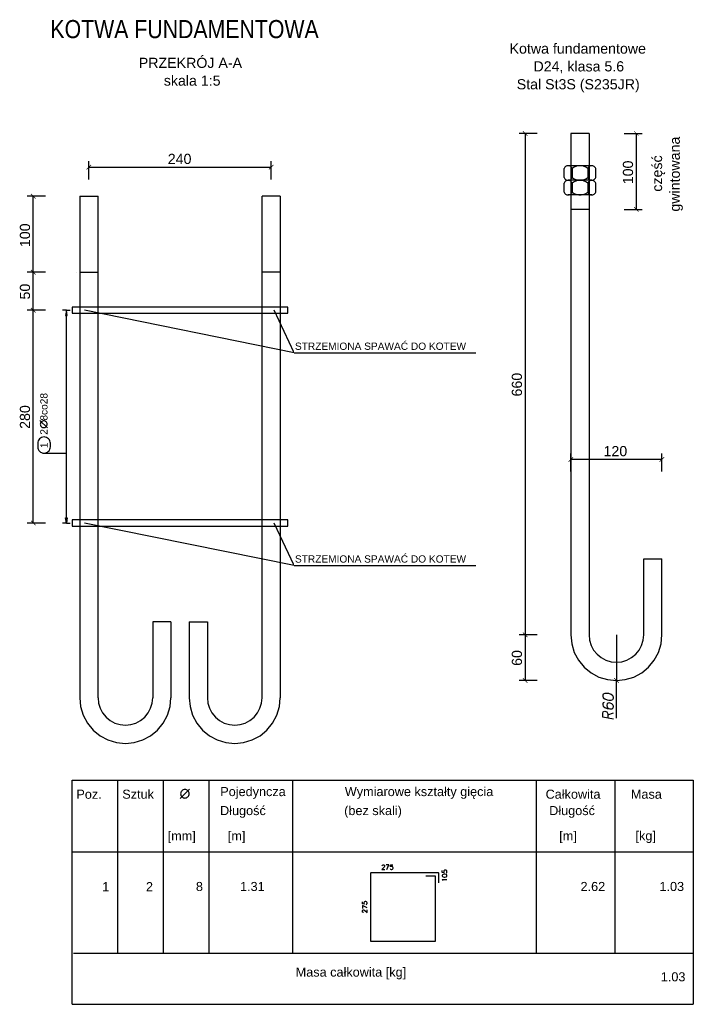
# Model space of a CAD drawing. Extents: x 64462 to 126444, y -56085 to -716.
# Tile 7 of 90: x 90331 to 91218, y -22209 to -20913. Entities that reach past the tile are written whole.
import ezdxf

# ---------------------------------------------------------------- set-up
doc = ezdxf.new("R2010")
doc.units = 0
doc.header["$LTSCALE"] = 11.25
doc.layers.add('TS_FORMATKA', color=7, linetype='Continuous')
doc.styles.add('ARIAL', font='arial.ttf')

# ---------------------------------------------------------------- blocks, each defined once
blk = doc.blocks.new('Unknown-49790206-2711')
at = {"layer": 'TS_FORMATKA', "color": 1, "style": 'ARIAL', "width": 0.84}
blk.add_text('KOTWA FUNDAMENTOWA', height=23.877, dxfattribs=at).set_placement((125, 1420))

msp = doc.modelspace()

# ---------------------------------------------------------------- hatches: boundary and pattern name
at = {"linetype": 'Continuous'}
for color, points in [(4, [(90999.7, -21065.74), (90993.06, -21060.38), (90993.7, -21059.74)]), (4, [(90999.7, -21065.74), (90999.06, -21066.38), (90993.06, -21060.38)]), (4, [(91146, -21065.74), (91139.36, -21060.38), (91140, -21059.74)]), (4, [(91146, -21065.74), (91145.36, -21066.38), (91139.36, -21060.38)]), (4, [(90424.56, -21104.21), (90419.2, -21110.85), (90418.56, -21110.21)]), (4, [(90424.56, -21104.21), (90425.2, -21104.85), (90419.2, -21110.85)]), (4, [(90659.19, -21110.85), (90658.56, -21110.21), (90664.56, -21104.21)]), (4, [(90659.19, -21110.85), (90664.56, -21104.21), (90665.19, -21104.85)]), (4, [(90351.9, -21148.47), (90345.26, -21143.11), (90345.9, -21142.47)]), (4, [(90351.9, -21148.47), (90351.26, -21149.11), (90345.26, -21143.11)]), (4, [(91139.36, -21160.38), (91140, -21159.74), (91146, -21165.74)]), (4, [(91139.36, -21160.38), (91146, -21165.74), (91145.36, -21166.38)]), (4, [(90351.9, -21248.47), (90345.26, -21243.11), (90345.9, -21242.47)]), (4, [(90345.26, -21243.11), (90345.9, -21242.47), (90351.9, -21248.47)]), (4, [(90351.9, -21248.47), (90351.26, -21249.11), (90345.26, -21243.11)]), (4, [(90345.26, -21243.11), (90351.9, -21248.47), (90351.26, -21249.11)]), (4, [(90351.9, -21298.47), (90345.26, -21293.11), (90345.9, -21292.47)]), (4, [(90345.26, -21293.11), (90345.9, -21292.47), (90351.9, -21298.47)]), (4, [(90351.9, -21298.47), (90351.26, -21299.11), (90345.26, -21293.11)]), (4, [(90345.26, -21293.11), (90351.9, -21298.47), (90351.26, -21299.11)]), (7, [(90392.27, -21302.79), (90391.27, -21302.79), (90392.27, -21295.79)]), (7, [(90392.27, -21302.79), (90392.27, -21295.79), (90393.27, -21302.79)]), (4, [(91059.19, -21488.79), (91053.83, -21495.43), (91053.19, -21494.79)]), (4, [(91059.19, -21488.79), (91059.83, -21489.43), (91053.83, -21495.43)]), (4, [(91173.83, -21495.43), (91173.19, -21494.79), (91179.19, -21488.79)]), (4, [(91173.83, -21495.43), (91179.19, -21488.79), (91179.83, -21489.43)]), (4, [(90345.26, -21573.11), (90345.9, -21572.47), (90351.9, -21578.47)]), (4, [(90345.26, -21573.11), (90351.9, -21578.47), (90351.26, -21579.11)]), (7, [(90392.27, -21575.79), (90391.27, -21568.79), (90392.27, -21568.79)]), (7, [(90392.27, -21575.79), (90392.27, -21568.79), (90393.27, -21568.79)]), (4, [(90993.06, -21720.38), (90993.7, -21719.74), (90999.7, -21725.74)]), (4, [(90999.7, -21725.74), (90993.06, -21720.38), (90993.7, -21719.74)]), (4, [(90993.06, -21720.38), (90999.7, -21725.74), (90999.06, -21726.38)]), (4, [(90999.7, -21725.74), (90999.06, -21726.38), (90993.06, -21720.38)]), (4, [(90993.06, -21780.38), (90993.7, -21779.74), (90999.7, -21785.74)]), (4, [(90993.06, -21780.38), (90999.7, -21785.74), (90999.06, -21786.38)]), (4, [(91119.83, -21785.74), (91113.19, -21780.38), (91113.83, -21779.74)]), (4, [(91119.83, -21785.74), (91119.19, -21786.38), (91113.19, -21780.38)])]:
    msp.add_hatch(color=color, dxfattribs=at).paths.add_polyline_path(points)

# ---------------------------------------------------------------- linework, layer by layer
at = {"color": 4, "linetype": 'Continuous'}
for p, q in [((91012.38, -21063.06), (90988.38, -21063.06)), ((90996.38, -21063.06), (90996.38, -21723.06)), ((91126.68, -21063.06), (91150.68, -21063.06)), ((91142.68, -21063.06), (91142.68, -21163.06)), ((90421.88, -21123.53), (90421.88, -21099.53)), ((90421.88, -21107.53), (90661.88, -21107.53)), ((90661.88, -21123.53), (90661.88, -21099.53)), ((90364.58, -21145.79), (90340.58, -21145.79)), ((90348.58, -21245.79), (90348.58, -21145.79)), ((91126.68, -21163.06), (91150.68, -21163.06)), ((90364.58, -21245.79), (90340.58, -21245.79)), ((90364.58, -21245.79), (90340.58, -21245.79)), ((90348.58, -21295.79), (90348.58, -21245.79)), ((90364.58, -21295.79), (90340.58, -21295.79)), ((90364.58, -21295.79), (90340.58, -21295.79)), ((90348.58, -21575.79), (90348.58, -21295.79)), ((91056.51, -21508.11), (91056.51, -21484.11)), ((91176.51, -21508.11), (91176.51, -21484.11)), ((91176.51, -21492.11), (91056.51, -21492.11)), ((90364.58, -21575.79), (90340.58, -21575.79)), ((91012.38, -21723.06), (90988.38, -21723.06)), ((91012.38, -21723.06), (90988.38, -21723.06)), ((90996.38, -21723.06), (90996.38, -21783.06)), ((91116.51, -21723.06), (91116.51, -21783.06)), ((91012.38, -21783.06), (90988.38, -21783.06)), ((91116.51, -21832.74), (91116.51, -21783.06))]:
    msp.add_line(p, q, dxfattribs=at)
at = {"color": 2, "linetype": 'Continuous'}
for p, q in [((91056.51, -21063.06), (91056.51, -21723.06)), ((91080.51, -21063.06), (91056.51, -21063.06)), ((91056.51, -21063.06), (91056.51, -21063.06)), ((91080.51, -21063.06), (91080.51, -21723.06)), ((91080.51, -21063.06), (91080.51, -21063.06)), ((90661.88, -21107.53), (90661.88, -21107.53)), ((91048.2, -21108.27), (91047.75, -21109.2)), ((91048.81, -21107.44), (91048.2, -21108.27)), ((91049.57, -21106.74), (91048.81, -21107.44)), ((91050.45, -21106.19), (91049.57, -21106.74)), ((91051.41, -21105.82), (91050.45, -21106.19)), ((91052.42, -21105.63), (91051.41, -21105.82)), ((91053.46, -21105.63), (91052.42, -21105.63)), ((91084.08, -21105.6), (91052.94, -21105.6)), ((91054.47, -21105.82), (91053.46, -21105.63)), ((91055.43, -21106.19), (91054.47, -21105.82)), ((91056.31, -21106.74), (91055.43, -21106.19)), ((91057.06, -21107.44), (91056.31, -21106.74)), ((91057.68, -21108.27), (91057.06, -21107.44)), ((91058.13, -21109.2), (91057.68, -21108.27)), ((91060.81, -21107.47), (91058.13, -21109.2)), ((91063.78, -21106.28), (91060.81, -21107.47)), ((91066.91, -21105.68), (91063.78, -21106.28)), ((91070.11, -21105.68), (91066.91, -21105.68)), ((91073.24, -21106.28), (91070.11, -21105.68)), ((91076.2, -21107.47), (91073.24, -21106.28)), ((91078.89, -21109.2), (91076.2, -21107.47)), ((91079.34, -21108.27), (91078.89, -21109.2)), ((91079.95, -21107.44), (91079.34, -21108.27)), ((91080.71, -21106.74), (91079.95, -21107.44)), ((91081.59, -21106.19), (91080.71, -21106.74)), ((91082.55, -21105.82), (91081.59, -21106.19)), ((91083.56, -21105.63), (91082.55, -21105.82)), ((91084.6, -21105.63), (91083.56, -21105.63)), ((91085.61, -21105.82), (91084.6, -21105.63)), ((91086.57, -21106.19), (91085.61, -21105.82)), ((91087.45, -21106.74), (91086.57, -21106.19)), ((91088.2, -21107.44), (91087.45, -21106.74)), ((91088.82, -21108.27), (91088.2, -21107.44)), ((91089.27, -21109.2), (91088.82, -21108.27)), ((91047.75, -21121.2), (91047.75, -21109.2)), ((91047.75, -21121.2), (91048.2, -21122.13)), ((91057.68, -21122.13), (91058.13, -21121.2)), ((91058.13, -21109.2), (91058.13, -21121.2)), ((91058.13, -21121.2), (91060.81, -21122.93)), ((91076.2, -21122.93), (91078.89, -21121.2)), ((91078.89, -21109.2), (91078.89, -21121.2)), ((91078.89, -21121.2), (91079.34, -21122.13)), ((91088.82, -21122.13), (91089.27, -21121.2)), ((91089.27, -21121.2), (91089.27, -21109.2)), ((91048.2, -21127.47), (91047.75, -21128.4)), ((91047.75, -21140.4), (91047.75, -21128.4)), ((91048.2, -21122.13), (91048.81, -21122.96)), ((91048.81, -21126.64), (91048.2, -21127.47)), ((91048.81, -21122.96), (91049.57, -21123.66)), ((91049.57, -21125.94), (91048.81, -21126.64)), ((91049.57, -21123.66), (91050.45, -21124.21)), ((91050.45, -21125.39), (91049.57, -21125.94)), ((91050.45, -21124.21), (91051.41, -21124.59)), ((91051.41, -21125.02), (91050.45, -21125.39)), ((91051.41, -21124.59), (91052.42, -21124.78)), ((91052.42, -21124.83), (91051.41, -21125.02)), ((91052.42, -21124.78), (91053.46, -21124.78)), ((91053.46, -21124.83), (91052.42, -21124.83)), ((91084.08, -21124.8), (91052.94, -21124.8)), ((91084.08, -21124.8), (91052.94, -21124.8)), ((91053.46, -21124.78), (91054.47, -21124.59)), ((91054.47, -21125.02), (91053.46, -21124.83)), ((91054.47, -21124.59), (91055.43, -21124.21)), ((91055.43, -21125.39), (91054.47, -21125.02)), ((91055.43, -21124.21), (91056.31, -21123.66)), ((91056.31, -21125.94), (91055.43, -21125.39)), ((91056.31, -21123.66), (91057.06, -21122.96)), ((91057.06, -21126.64), (91056.31, -21125.94)), ((91057.06, -21122.96), (91057.68, -21122.13)), ((91057.68, -21127.47), (91057.06, -21126.64)), ((91058.13, -21128.4), (91057.68, -21127.47)), ((91060.81, -21126.67), (91058.13, -21128.4)), ((91058.13, -21128.4), (91058.13, -21140.4)), ((91060.81, -21122.93), (91063.78, -21124.12)), ((91063.78, -21125.48), (91060.81, -21126.67)), ((91063.78, -21124.12), (91066.91, -21124.73)), ((91066.91, -21124.88), (91063.78, -21125.48)), ((91066.91, -21124.73), (91070.11, -21124.73)), ((91070.11, -21124.88), (91066.91, -21124.88)), ((91070.11, -21124.73), (91073.24, -21124.12)), ((91073.24, -21125.48), (91070.11, -21124.88)), ((91073.24, -21124.12), (91076.2, -21122.93)), ((91076.2, -21126.67), (91073.24, -21125.48)), ((91078.89, -21128.4), (91076.2, -21126.67)), ((91079.34, -21127.47), (91078.89, -21128.4)), ((91078.89, -21128.4), (91078.89, -21140.4)), ((91079.34, -21122.13), (91079.95, -21122.96)), ((91079.95, -21126.64), (91079.34, -21127.47)), ((91079.95, -21122.96), (91080.71, -21123.66)), ((91080.71, -21125.94), (91079.95, -21126.64)), ((91080.71, -21123.66), (91081.59, -21124.21)), ((91081.59, -21125.39), (91080.71, -21125.94)), ((91081.59, -21124.21), (91082.55, -21124.59)), ((91082.55, -21125.02), (91081.59, -21125.39)), ((91082.55, -21124.59), (91083.56, -21124.78)), ((91083.56, -21124.83), (91082.55, -21125.02)), ((91083.56, -21124.78), (91084.6, -21124.78)), ((91084.6, -21124.83), (91083.56, -21124.83)), ((91084.6, -21124.78), (91085.61, -21124.59)), ((91085.61, -21125.02), (91084.6, -21124.83)), ((91085.61, -21124.59), (91086.57, -21124.21)), ((91086.57, -21125.39), (91085.61, -21125.02)), ((91086.57, -21124.21), (91087.45, -21123.66)), ((91087.45, -21125.94), (91086.57, -21125.39)), ((91087.45, -21123.66), (91088.2, -21122.96)), ((91088.2, -21126.64), (91087.45, -21125.94)), ((91088.2, -21122.96), (91088.82, -21122.13)), ((91088.82, -21127.47), (91088.2, -21126.64)), ((91089.27, -21128.4), (91088.82, -21127.47)), ((91089.27, -21140.4), (91089.27, -21128.4)), ((90348.58, -21145.79), (90348.58, -21145.79)), ((90409.88, -21145.79), (90409.88, -21145.79)), ((90421.88, -21145.79), (90421.88, -21145.79)), ((90661.88, -21145.79), (90661.88, -21145.79)), ((91047.75, -21140.4), (91048.2, -21141.33)), ((91048.2, -21141.33), (91048.81, -21142.16)), ((91048.81, -21142.16), (91049.57, -21142.86)), ((91049.57, -21142.86), (91050.45, -21143.41)), ((91050.45, -21143.41), (91051.41, -21143.79)), ((91051.41, -21143.79), (91052.42, -21143.98)), ((91052.42, -21143.98), (91053.46, -21143.98)), ((91084.08, -21144), (91052.94, -21144)), ((91053.46, -21143.98), (91054.47, -21143.79)), ((91054.47, -21143.79), (91055.43, -21143.41)), ((91055.43, -21143.41), (91056.31, -21142.86)), ((91056.31, -21142.86), (91057.06, -21142.16)), ((91057.06, -21142.16), (91057.68, -21141.33)), ((91057.68, -21141.33), (91058.13, -21140.4)), ((91058.13, -21140.4), (91060.81, -21142.13)), ((91060.81, -21142.13), (91063.78, -21143.32)), ((91063.78, -21143.32), (91066.91, -21143.93)), ((91066.91, -21143.93), (91070.11, -21143.93)), ((91070.11, -21143.93), (91073.24, -21143.32)), ((91073.24, -21143.32), (91076.2, -21142.13)), ((91076.2, -21142.13), (91078.89, -21140.4)), ((91078.89, -21140.4), (91079.34, -21141.33)), ((91079.34, -21141.33), (91079.95, -21142.16)), ((91079.95, -21142.16), (91080.71, -21142.86)), ((91080.71, -21142.86), (91081.59, -21143.41)), ((91081.59, -21143.41), (91082.55, -21143.79)), ((91082.55, -21143.79), (91083.56, -21143.98)), ((91083.56, -21143.98), (91084.6, -21143.98)), ((91084.6, -21143.98), (91085.61, -21143.79)), ((91085.61, -21143.79), (91086.57, -21143.41)), ((91086.57, -21143.41), (91087.45, -21142.86)), ((91087.45, -21142.86), (91088.2, -21142.16)), ((91088.2, -21142.16), (91088.82, -21141.33)), ((91088.82, -21141.33), (91089.27, -21140.4)), ((91080.51, -21163.06), (91056.51, -21163.06)), ((91080.51, -21163.06), (91080.51, -21163.06)), ((91142.68, -21163.06), (91142.68, -21163.06)), ((90348.58, -21245.79), (90348.58, -21245.79)), ((90405.48, -21245.79), (90405.48, -21245.79)), ((90405.48, -21245.79), (90405.48, -21245.79)), ((90348.58, -21295.79), (90348.58, -21295.79)), ((90399.88, -21295.79), (90399.88, -21295.79)), ((90399.88, -21295.79), (90399.88, -21295.79)), ((91056.51, -21492.11), (91056.51, -21492.11)), ((90400.59, -21575.79), (90400.59, -21575.79)), ((91056.51, -21623.06), (91056.51, -21623.06)), ((91152.51, -21723.06), (91152.51, -21623.06)), ((91152.51, -21623.06), (91176.51, -21623.06)), ((91176.51, -21623.06), (91176.51, -21623.06)), ((91176.51, -21623.06), (91176.51, -21623.06)), ((91176.51, -21723.06), (91176.51, -21623.06)), ((90996.38, -21723.06), (90996.38, -21723.06)), ((91056.51, -21723.06), (91057.66, -21734.76)), ((91056.51, -21723.06), (91056.51, -21723.06)), ((91056.51, -21723.06), (91056.51, -21723.06)), ((91080.51, -21723.06), (91081.2, -21730.08)), ((91081.2, -21730.08), (91083.25, -21736.83)), ((91116.51, -21723.06), (91116.51, -21723.06)), ((91149.77, -21736.83), (91151.82, -21730.08)), ((91151.82, -21730.08), (91152.51, -21723.06)), ((91175.36, -21734.76), (91176.51, -21723.06)), ((91176.51, -21723.06), (91176.51, -21723.06)), ((91057.66, -21734.76), (91061.08, -21746.02)), ((91083.25, -21736.83), (91086.58, -21743.06)), ((91086.58, -21743.06), (91091.05, -21748.51)), ((91141.96, -21748.51), (91146.44, -21743.06)), ((91146.44, -21743.06), (91149.77, -21736.83)), ((91171.94, -21746.02), (91175.36, -21734.76)), ((91061.08, -21746.02), (91066.62, -21756.39)), ((91066.62, -21756.39), (91074.08, -21765.48)), ((91091.05, -21748.51), (91096.51, -21752.99)), ((91096.51, -21752.99), (91102.73, -21756.32)), ((91102.73, -21756.32), (91109.49, -21758.37)), ((91123.53, -21758.37), (91130.29, -21756.32)), ((91130.29, -21756.32), (91136.51, -21752.99)), ((91136.51, -21752.99), (91141.96, -21748.51)), ((91158.94, -21765.48), (91166.4, -21756.39)), ((91166.4, -21756.39), (91171.94, -21746.02)), ((91074.08, -21765.48), (91083.17, -21772.95)), ((91109.49, -21758.37), (91116.51, -21759.06)), ((91116.51, -21759.06), (91123.53, -21758.37)), ((91149.84, -21772.95), (91158.94, -21765.48)), ((91083.17, -21772.95), (91093.55, -21778.49)), ((91093.55, -21778.49), (91104.8, -21781.91)), ((91104.8, -21781.91), (91116.51, -21783.06)), ((91116.51, -21783.06), (91128.21, -21781.91)), ((91128.21, -21781.91), (91139.47, -21778.49)), ((91139.47, -21778.49), (91149.84, -21772.95)), ((90996.38, -21783.06), (90996.38, -21783.06)), ((91116.51, -21783.06), (91116.51, -21783.06)), ((91116.51, -21783.06), (91116.51, -21783.06)), ((91116.51, -21783.06), (91116.51, -21783.06)), ((91099.18, -21800.85), (91098.51, -21802.53)), ((91098.51, -21802.53), (91098.51, -21803.73)), ((91098.51, -21803.73), (91099.18, -21805.65)), ((91101.18, -21800), (91099.18, -21800.85)), ((91099.18, -21805.65), (91101.18, -21807.2)), ((91104.51, -21799.99), (91101.18, -21800)), ((91101.18, -21807.2), (91104.51, -21808.39)), ((91106.51, -21800.35), (91104.51, -21799.99)), ((91104.51, -21808.39), (91106.51, -21808.75)), ((91109.84, -21801.53), (91106.51, -21800.35)), ((91111.84, -21803.09), (91109.84, -21801.53)), ((91109.84, -21808.73), (91111.84, -21807.89)), ((91112.51, -21805), (91111.84, -21803.09)), ((91111.84, -21807.89), (91112.51, -21806.2)), ((91112.51, -21806.2), (91112.51, -21805)), ((91099.18, -21812.25), (91098.51, -21813.93)), ((91098.51, -21813.93), (91098.51, -21815.13)), ((91098.51, -21815.13), (91099.18, -21817.05)), ((91100.51, -21811.89), (91099.18, -21812.25)), ((91099.18, -21817.05), (91101.18, -21818.6)), ((91101.18, -21818.6), (91104.51, -21819.79)), ((91104.51, -21813.79), (91103.84, -21815.47)), ((91103.84, -21815.47), (91103.84, -21816.07)), ((91103.84, -21816.07), (91104.51, -21817.99)), ((91105.84, -21812.83), (91104.51, -21813.79)), ((91104.51, -21817.99), (91105.84, -21819.43)), ((91104.51, -21819.79), (91107.84, -21820.38)), ((91107.84, -21812.58), (91105.84, -21812.83)), ((91105.84, -21819.43), (91107.84, -21820.38)), ((91106.51, -21808.75), (91109.84, -21808.73)), ((91108.51, -21812.7), (91107.84, -21812.58)), ((91107.84, -21820.38), (91110.51, -21820.25)), ((91110.51, -21813.65), (91108.51, -21812.7)), ((91111.84, -21815.09), (91110.51, -21813.65)), ((91110.51, -21820.25), (91111.84, -21819.29)), ((91112.51, -21817), (91111.84, -21815.09)), ((91111.84, -21819.29), (91112.51, -21817.6)), ((91112.51, -21817.6), (91112.51, -21817)), ((91098.51, -21825.93), (91099.18, -21824.25)), ((91098.51, -21831.33), (91098.51, -21825.93)), ((91112.51, -21833.8), (91098.51, -21831.33)), ((91099.18, -21824.25), (91099.84, -21823.77)), ((91099.84, -21823.77), (91101.18, -21823.4)), ((91101.18, -21823.4), (91102.51, -21823.64)), ((91102.51, -21823.64), (91103.84, -21824.47)), ((91103.84, -21824.47), (91104.51, -21825.19)), ((91104.51, -21825.19), (91105.18, -21827.11)), ((91105.18, -21828.31), (91112.51, -21825.4)), ((91105.18, -21827.11), (91105.18, -21832.51))]:
    msp.add_line(p, q, dxfattribs=at)
at = {"color": 7, "linetype": 'Continuous'}
for p, q in [((90409.88, -21145.79), (90409.88, -21245.79)), ((90409.88, -21145.79), (90433.88, -21145.79)), ((90433.88, -21245.79), (90433.88, -21145.79)), ((90649.88, -21245.79), (90649.88, -21145.79)), ((90673.88, -21145.79), (90649.88, -21145.79)), ((90673.88, -21145.79), (90673.88, -21245.79)), ((90409.88, -21245.79), (90433.88, -21245.79)), ((90409.88, -21245.79), (90409.88, -21805.79)), ((90433.88, -21805.79), (90433.88, -21245.79)), ((90673.88, -21245.79), (90649.88, -21245.79)), ((90649.88, -21805.79), (90649.88, -21245.79)), ((90673.88, -21245.79), (90673.88, -21805.79)), ((90392.27, -21295.79), (90387.27, -21295.79)), ((90392.27, -21295.79), (90391.27, -21302.79)), ((90391.27, -21302.79), (90393.27, -21302.79)), ((90393.27, -21302.79), (90392.27, -21295.79)), ((90392.27, -21295.79), (90392.27, -21295.79)), ((90392.27, -21295.79), (90397.27, -21295.79)), ((90392.27, -21568.79), (90392.27, -21302.79)), ((90692.19, -21351.72), (90415.93, -21295.79)), ((90692.19, -21351.72), (90665.93, -21295.79)), ((90392.27, -21575.79), (90391.27, -21568.79)), ((90391.27, -21568.79), (90393.27, -21568.79)), ((90393.27, -21568.79), (90392.27, -21575.79)), ((90392.27, -21575.79), (90387.27, -21575.79)), ((90392.27, -21575.79), (90392.27, -21575.79)), ((90392.27, -21575.79), (90397.27, -21575.79)), ((90692.19, -21631.72), (90415.93, -21575.79)), ((90692.19, -21631.72), (90665.93, -21575.79)), ((90505.88, -21705.79), (90505.88, -21805.79)), ((90529.88, -21705.79), (90505.88, -21705.79)), ((90529.88, -21705.79), (90529.88, -21805.79)), ((90553.88, -21705.79), (90553.88, -21805.79)), ((90553.88, -21705.79), (90577.88, -21705.79)), ((90577.88, -21705.79), (90577.88, -21805.79)), ((90409.88, -21805.79), (90411.03, -21817.49)), ((90433.88, -21805.79), (90434.57, -21812.81)), ((90505.19, -21812.81), (90505.88, -21805.79)), ((90528.73, -21817.49), (90529.88, -21805.79)), ((90553.88, -21805.79), (90555.03, -21817.49)), ((90577.88, -21805.79), (90578.57, -21812.81)), ((90649.18, -21812.81), (90649.88, -21805.79)), ((90672.72, -21817.49), (90673.88, -21805.79)), ((90411.03, -21817.49), (90414.45, -21828.75)), ((90434.57, -21812.81), (90436.62, -21819.56)), ((90436.62, -21819.56), (90439.95, -21825.79)), ((90499.81, -21825.79), (90503.14, -21819.56)), ((90503.14, -21819.56), (90505.19, -21812.81)), ((90525.31, -21828.75), (90528.73, -21817.49)), ((90555.03, -21817.49), (90558.44, -21828.75)), ((90578.57, -21812.81), (90580.62, -21819.56)), ((90580.62, -21819.56), (90583.94, -21825.79)), ((90643.81, -21825.79), (90647.14, -21819.56)), ((90647.14, -21819.56), (90649.18, -21812.81)), ((90669.31, -21828.75), (90672.72, -21817.49)), ((90414.45, -21828.75), (90419.99, -21839.12)), ((90439.95, -21825.79), (90444.42, -21831.24)), ((90444.42, -21831.24), (90449.88, -21835.72)), ((90489.88, -21835.72), (90495.33, -21831.24)), ((90495.33, -21831.24), (90499.81, -21825.79)), ((90519.77, -21839.12), (90525.31, -21828.75)), ((90558.44, -21828.75), (90563.99, -21839.12)), ((90583.94, -21825.79), (90588.42, -21831.24)), ((90588.42, -21831.24), (90593.87, -21835.72)), ((90633.88, -21835.72), (90639.33, -21831.24)), ((90639.33, -21831.24), (90643.81, -21825.79)), ((90663.76, -21839.12), (90669.31, -21828.75)), ((90419.99, -21839.12), (90427.45, -21848.21)), ((90449.88, -21835.72), (90456.1, -21839.05)), ((90456.1, -21839.05), (90462.86, -21841.1)), ((90462.86, -21841.1), (90469.88, -21841.79)), ((90469.88, -21841.79), (90476.9, -21841.1)), ((90476.9, -21841.1), (90483.66, -21839.05)), ((90483.66, -21839.05), (90489.88, -21835.72)), ((90512.31, -21848.21), (90519.77, -21839.12)), ((90563.99, -21839.12), (90571.45, -21848.21)), ((90593.87, -21835.72), (90600.1, -21839.05)), ((90600.1, -21839.05), (90606.85, -21841.1)), ((90606.85, -21841.1), (90613.88, -21841.79)), ((90613.88, -21841.79), (90620.9, -21841.1)), ((90620.9, -21841.1), (90627.65, -21839.05)), ((90627.65, -21839.05), (90633.88, -21835.72)), ((90656.3, -21848.21), (90663.76, -21839.12)), ((90427.45, -21848.21), (90436.54, -21855.68)), ((90436.54, -21855.68), (90446.92, -21861.22)), ((90492.84, -21861.22), (90503.21, -21855.68)), ((90503.21, -21855.68), (90512.31, -21848.21)), ((90571.45, -21848.21), (90580.54, -21855.68)), ((90580.54, -21855.68), (90590.91, -21861.22)), ((90636.84, -21861.22), (90647.21, -21855.68)), ((90647.21, -21855.68), (90656.3, -21848.21)), ((90446.92, -21861.22), (90458.17, -21864.63)), ((90458.17, -21864.63), (90469.88, -21865.79)), ((90469.88, -21865.79), (90481.58, -21864.63)), ((90481.58, -21864.63), (90492.84, -21861.22)), ((90590.91, -21861.22), (90602.17, -21864.63)), ((90602.17, -21864.63), (90613.88, -21865.79)), ((90613.88, -21865.79), (90625.58, -21864.63)), ((90625.58, -21864.63), (90636.84, -21861.22)), ((90399.82, -21914.26), (91217.82, -21914.26)), ((90399.82, -22209.21), (90399.82, -21914.26)), ((90459.75, -21914.26), (90459.75, -22008.47)), ((90519.75, -21914.26), (90519.75, -22008.47)), ((90579.75, -21914.26), (90579.75, -22008.47)), ((90690.13, -21914.26), (90690.13, -22008.47)), ((91010.82, -21914.26), (91010.82, -22008.47)), ((91114.32, -21914.26), (91114.32, -22008.47)), ((91217.82, -21914.26), (91217.82, -22008.47)), ((90399.82, -22008.47), (91217.82, -22008.47)), ((90459.75, -22008.47), (90459.75, -22142.04)), ((90519.75, -22008.47), (90519.75, -22142.04)), ((90579.75, -22008.47), (90579.75, -22142.04)), ((90690.13, -22008.47), (90690.13, -22142.04)), ((91010.82, -22008.47), (91010.82, -22142.04)), ((91114.32, -22008.47), (91114.32, -22142.04)), ((91217.82, -22008.47), (91217.82, -22209.21)), ((90810.55, -22028.85), (90807.85, -22031.83)), ((90808.12, -22026.77), (90808.39, -22026.17)), ((90808.12, -22027.07), (90808.12, -22026.77)), ((90808.39, -22026.17), (90808.66, -22025.88)), ((90808.66, -22025.88), (90809.2, -22025.58)), ((90809.2, -22025.58), (90810.28, -22025.58)), ((90810.28, -22025.58), (90810.83, -22025.88)), ((90811.1, -22027.96), (90810.55, -22028.85)), ((90810.83, -22025.88), (90811.1, -22026.17)), ((90811.1, -22026.17), (90811.37, -22026.77)), ((90811.37, -22027.36), (90811.1, -22027.96)), ((90811.37, -22026.77), (90811.37, -22027.36)), ((90817.05, -22025.58), (90813.26, -22025.58)), ((90814.35, -22031.83), (90817.05, -22025.58)), ((90818.95, -22028.26), (90819.22, -22025.58)), ((90819.22, -22027.96), (90818.95, -22028.26)), ((90819.22, -22025.58), (90821.93, -22025.58)), ((90820.03, -22027.66), (90819.22, -22027.96)), ((90820.85, -22027.66), (90820.03, -22027.66)), ((90821.66, -22027.96), (90820.85, -22027.66)), ((90822.2, -22028.55), (90821.66, -22027.96)), ((90822.47, -22029.45), (90822.2, -22028.55)), ((90792.66, -22036.76), (90792.65, -22036.89)), ((90792.65, -22036.89), (90792.65, -22125.57)), ((90792.7, -22036.63), (90792.66, -22036.76)), ((90792.76, -22036.51), (90792.7, -22036.63)), ((90792.85, -22036.41), (90792.76, -22036.51)), ((90792.95, -22036.32), (90792.85, -22036.41)), ((90793.07, -22036.26), (90792.95, -22036.32)), ((90793.2, -22036.22), (90793.07, -22036.26)), ((90793.33, -22036.21), (90793.2, -22036.22)), ((90882.01, -22036.21), (90793.33, -22036.21)), ((90807.85, -22031.83), (90811.64, -22031.83)), ((90818.68, -22030.64), (90818.95, -22031.23)), ((90818.95, -22031.23), (90819.22, -22031.53)), ((90819.22, -22031.53), (90820.03, -22031.83)), ((90820.03, -22031.83), (90820.85, -22031.83)), ((90820.85, -22031.83), (90821.66, -22031.53)), ((90821.66, -22031.53), (90822.2, -22030.94)), ((90822.2, -22030.94), (90822.47, -22030.04)), ((90822.47, -22030.04), (90822.47, -22029.45)), ((90877.72, -22040.5), (90865.44, -22040.5)), ((90877.86, -22040.51), (90877.72, -22040.5)), ((90877.99, -22040.55), (90877.86, -22040.51)), ((90878.1, -22040.61), (90877.99, -22040.55)), ((90878.21, -22040.7), (90878.1, -22040.61)), ((90878.29, -22040.8), (90878.21, -22040.7)), ((90878.36, -22040.92), (90878.29, -22040.8)), ((90878.4, -22041.05), (90878.36, -22040.92)), ((90878.41, -22041.18), (90878.4, -22041.05)), ((90878.41, -22125.57), (90878.41, -22041.18)), ((90882.15, -22036.22), (90882.01, -22036.21)), ((90882.27, -22036.26), (90882.15, -22036.22)), ((90882.39, -22036.32), (90882.27, -22036.26)), ((90882.5, -22036.41), (90882.39, -22036.32)), ((90882.58, -22036.51), (90882.5, -22036.41)), ((90882.65, -22036.63), (90882.58, -22036.51)), ((90882.68, -22036.76), (90882.65, -22036.63)), ((90882.7, -22036.89), (90882.68, -22036.76)), ((90882.7, -22049.17), (90882.7, -22036.89)), ((90887.08, -22035.79), (90887.08, -22033.08)), ((90889.76, -22036.06), (90887.08, -22035.79)), ((90887.37, -22038.77), (90887.08, -22039.58)), ((90887.08, -22039.58), (90887.08, -22040.13)), ((90887.08, -22040.13), (90887.37, -22040.94)), ((90888.27, -22038.23), (90887.37, -22038.77)), ((90887.37, -22040.94), (90888.27, -22041.48)), ((90889.76, -22037.96), (90888.27, -22038.23)), ((90888.27, -22041.48), (90889.76, -22041.75)), ((90889.46, -22033.36), (90889.16, -22034.17)), ((90889.16, -22034.17), (90889.16, -22034.98)), ((90889.16, -22034.98), (90889.46, -22035.79)), ((90890.05, -22032.81), (90889.46, -22033.36)), ((90889.46, -22035.79), (90889.76, -22036.06)), ((90890.65, -22037.96), (90889.76, -22037.96)), ((90889.76, -22041.75), (90890.65, -22041.75)), ((90890.95, -22032.54), (90890.05, -22032.81)), ((90892.14, -22038.23), (90890.65, -22037.96)), ((90890.65, -22041.75), (90892.14, -22041.48)), ((90891.54, -22032.54), (90890.95, -22032.54)), ((90892.43, -22032.81), (90891.54, -22032.54)), ((90892.14, -22036.33), (90892.73, -22036.06)), ((90893.03, -22038.77), (90892.14, -22038.23)), ((90892.14, -22041.48), (90893.03, -22040.94)), ((90893.03, -22033.36), (90892.43, -22032.81)), ((90892.73, -22036.06), (90893.03, -22035.79)), ((90893.33, -22034.17), (90893.03, -22033.36)), ((90893.03, -22035.79), (90893.33, -22034.98)), ((90893.33, -22039.58), (90893.03, -22038.77)), ((90893.03, -22040.94), (90893.33, -22040.13)), ((90893.33, -22034.98), (90893.33, -22034.17)), ((90893.33, -22040.13), (90893.33, -22039.58)), ((90887.97, -22045.81), (90887.08, -22045)), ((90887.08, -22045), (90893.33, -22045)), ((90888.27, -22046.36), (90887.97, -22045.81)), ((90782.02, -22077.17), (90782.02, -22074.46)), ((90784.7, -22077.44), (90782.02, -22077.17)), ((90788.27, -22082.05), (90782.02, -22079.34)), ((90782.02, -22079.34), (90782.02, -22083.13)), ((90784.4, -22074.73), (90784.1, -22075.55)), ((90784.1, -22075.55), (90784.1, -22076.36)), ((90784.1, -22076.36), (90784.4, -22077.17)), ((90784.99, -22074.19), (90784.4, -22074.73)), ((90784.4, -22077.17), (90784.7, -22077.44)), ((90785.89, -22073.92), (90784.99, -22074.19)), ((90786.48, -22073.92), (90785.89, -22073.92)), ((90787.37, -22074.19), (90786.48, -22073.92)), ((90787.08, -22077.71), (90787.67, -22077.44)), ((90787.97, -22074.73), (90787.37, -22074.19)), ((90787.67, -22077.44), (90787.97, -22077.17)), ((90788.27, -22075.55), (90787.97, -22074.73)), ((90787.97, -22077.17), (90788.27, -22076.36)), ((90788.27, -22076.36), (90788.27, -22075.55)), ((90782.02, -22086.11), (90782.31, -22085.57)), ((90782.02, -22087.19), (90782.02, -22086.11)), ((90782.31, -22087.73), (90782.02, -22087.19)), ((90782.31, -22085.57), (90782.61, -22085.3)), ((90782.61, -22088), (90782.31, -22087.73)), ((90782.61, -22085.3), (90783.21, -22085.02)), ((90783.21, -22088.27), (90782.61, -22088)), ((90783.21, -22085.02), (90783.8, -22085.02)), ((90783.5, -22088.27), (90783.21, -22088.27)), ((90783.8, -22085.02), (90784.4, -22085.3)), ((90784.4, -22085.3), (90785.29, -22085.84)), ((90785.29, -22085.84), (90788.27, -22088.55)), ((90788.27, -22088.55), (90788.27, -22084.75)), ((90792.65, -22125.57), (90792.66, -22125.71)), ((90792.66, -22125.71), (90792.7, -22125.84)), ((90792.7, -22125.84), (90792.76, -22125.95)), ((90792.76, -22125.95), (90792.85, -22126.06)), ((90792.85, -22126.06), (90792.95, -22126.14)), ((90792.95, -22126.14), (90793.07, -22126.21)), ((90793.07, -22126.21), (90793.2, -22126.25)), ((90793.2, -22126.25), (90793.33, -22126.26)), ((90793.33, -22126.26), (90877.72, -22126.26)), ((90877.72, -22126.26), (90877.86, -22126.25)), ((90877.86, -22126.25), (90877.99, -22126.21)), ((90877.99, -22126.21), (90878.1, -22126.14)), ((90878.1, -22126.14), (90878.21, -22126.06)), ((90878.21, -22126.06), (90878.29, -22125.95)), ((90878.29, -22125.95), (90878.36, -22125.84)), ((90878.36, -22125.84), (90878.4, -22125.71)), ((90878.4, -22125.71), (90878.41, -22125.57)), ((90401.39, -22142.04), (91217.82, -22142.04)), ((90399.82, -22209.21), (91217.82, -22209.21))]:
    msp.add_line(p, q, dxfattribs=at)
at = {"color": 1, "linetype": 'Continuous'}
for p, q in [((90683.88, -21291.79), (90399.88, -21291.79)), ((90399.88, -21291.79), (90399.88, -21299.79)), ((90399.88, -21299.79), (90683.88, -21299.79)), ((90683.88, -21299.79), (90683.88, -21291.79)), ((90357.42, -21440.8), (90367.32, -21450.7)), ((90357.96, -21444.87), (90357.87, -21445.75)), ((90357.87, -21445.75), (90357.96, -21446.63)), ((90358.22, -21444.03), (90357.96, -21444.87)), ((90358.63, -21443.25), (90358.22, -21444.03)), ((90359.19, -21442.57), (90358.63, -21443.25)), ((90359.87, -21442.01), (90359.19, -21442.57)), ((90360.65, -21441.59), (90359.87, -21442.01)), ((90361.5, -21441.33), (90360.65, -21441.59)), ((90362.37, -21441.25), (90361.5, -21441.33)), ((90363.25, -21441.33), (90362.37, -21441.25)), ((90364.1, -21441.59), (90363.25, -21441.33)), ((90364.87, -21442.01), (90364.1, -21441.59)), ((90365.56, -21442.57), (90364.87, -21442.01)), ((90366.12, -21443.25), (90365.56, -21442.57)), ((90366.53, -21444.03), (90366.12, -21443.25)), ((90366.79, -21444.87), (90366.53, -21444.03)), ((90366.87, -21445.75), (90366.79, -21444.87)), ((90366.79, -21446.63), (90366.87, -21445.75)), ((90357.96, -21446.63), (90358.22, -21447.47)), ((90358.22, -21447.47), (90358.63, -21448.25)), ((90358.63, -21448.25), (90359.19, -21448.93)), ((90359.19, -21448.93), (90359.87, -21449.49)), ((90359.87, -21449.49), (90360.65, -21449.91)), ((90360.65, -21449.91), (90361.5, -21450.16)), ((90361.5, -21450.16), (90362.37, -21450.25)), ((90362.37, -21450.25), (90363.25, -21450.16)), ((90363.25, -21450.16), (90364.1, -21449.91)), ((90364.1, -21449.91), (90364.87, -21449.49)), ((90364.87, -21449.49), (90365.56, -21448.93)), ((90365.56, -21448.93), (90366.12, -21448.25)), ((90366.12, -21448.25), (90366.53, -21447.47)), ((90366.53, -21447.47), (90366.79, -21446.63)), ((90354.7, -21469.21), (90354.54, -21470.84)), ((90354.54, -21470.84), (90354.54, -21475.51)), ((90355.17, -21467.65), (90354.7, -21469.21)), ((90355.94, -21466.21), (90355.17, -21467.65)), ((90356.98, -21464.95), (90355.94, -21466.21)), ((90358.24, -21463.91), (90356.98, -21464.95)), ((90359.68, -21463.14), (90358.24, -21463.91)), ((90361.25, -21462.67), (90359.68, -21463.14)), ((90362.87, -21462.51), (90361.25, -21462.67)), ((90364.5, -21462.67), (90362.87, -21462.51)), ((90366.06, -21463.14), (90364.5, -21462.67)), ((90367.5, -21463.91), (90366.06, -21463.14)), ((90368.76, -21464.95), (90367.5, -21463.91)), ((90369.8, -21466.21), (90368.76, -21464.95)), ((90370.57, -21467.65), (90369.8, -21466.21)), ((90371.04, -21469.21), (90370.57, -21467.65)), ((90371.21, -21470.84), (90371.04, -21469.21)), ((90371.21, -21475.51), (90371.21, -21470.84)), ((90354.54, -21475.51), (90354.7, -21477.13)), ((90354.7, -21477.13), (90355.17, -21478.7)), ((90355.17, -21478.7), (90355.94, -21480.14)), ((90355.94, -21480.14), (90356.98, -21481.4)), ((90356.98, -21481.4), (90358.24, -21482.43)), ((90358.24, -21482.43), (90359.68, -21483.21)), ((90359.68, -21483.21), (90361.25, -21483.68)), ((90361.25, -21483.68), (90362.87, -21483.84)), ((90362.87, -21483.84), (90364.5, -21483.68)), ((90362.87, -21483.84), (90392.27, -21483.84)), ((90364.5, -21483.68), (90366.06, -21483.21)), ((90366.06, -21483.21), (90367.5, -21482.43)), ((90367.5, -21482.43), (90368.76, -21481.4)), ((90368.76, -21481.4), (90369.8, -21480.14)), ((90369.8, -21480.14), (90370.57, -21478.7)), ((90370.57, -21478.7), (90371.04, -21477.13)), ((90371.04, -21477.13), (90371.21, -21475.51)), ((90683.88, -21571.79), (90399.88, -21571.79)), ((90399.88, -21571.79), (90399.88, -21579.79)), ((90683.88, -21579.79), (90683.88, -21571.79)), ((90399.88, -21579.79), (90683.88, -21579.79)), ((90554.48, -21925.9), (90542.1, -21938.28)), ((90542.77, -21930.99), (90542.66, -21932.09)), ((90542.66, -21932.09), (90542.77, -21933.19)), ((90543.09, -21929.94), (90542.77, -21930.99)), ((90542.77, -21933.19), (90543.09, -21934.24)), ((90543.61, -21928.97), (90543.09, -21929.94)), ((90543.09, -21934.24), (90543.61, -21935.22)), ((90544.31, -21928.11), (90543.61, -21928.97)), ((90543.61, -21935.22), (90544.31, -21936.07)), ((90545.16, -21927.41), (90544.31, -21928.11)), ((90544.31, -21936.07), (90545.16, -21936.77)), ((90546.14, -21926.89), (90545.16, -21927.41)), ((90545.16, -21936.77), (90546.14, -21937.29)), ((90547.19, -21926.57), (90546.14, -21926.89)), ((90546.14, -21937.29), (90547.19, -21937.61)), ((90548.29, -21926.47), (90547.19, -21926.57)), ((90547.19, -21937.61), (90548.29, -21937.72)), ((90549.39, -21926.57), (90548.29, -21926.47)), ((90548.29, -21937.72), (90549.39, -21937.61)), ((90550.44, -21926.89), (90549.39, -21926.57)), ((90549.39, -21937.61), (90550.44, -21937.29)), ((90551.41, -21927.41), (90550.44, -21926.89)), ((90550.44, -21937.29), (90551.41, -21936.77)), ((90552.27, -21928.11), (90551.41, -21927.41)), ((90551.41, -21936.77), (90552.27, -21936.07)), ((90552.97, -21928.97), (90552.27, -21928.11)), ((90552.27, -21936.07), (90552.97, -21935.22)), ((90553.49, -21929.94), (90552.97, -21928.97)), ((90552.97, -21935.22), (90553.49, -21934.24)), ((90553.81, -21930.99), (90553.49, -21929.94)), ((90553.49, -21934.24), (90553.81, -21933.19)), ((90553.91, -21932.09), (90553.81, -21930.99)), ((90553.81, -21933.19), (90553.91, -21932.09))]:
    msp.add_line(p, q, dxfattribs=at)

# ---------------------------------------------------------------- block references
msp.add_blockref('Unknown-49790206-2711', (90246.19, -22357.69))

# ---------------------------------------------------------------- texts
at = {"color": 2, "linetype": 'Continuous', "style": 'ARIAL'}
for s, height, p in [('Kotwa fundamentowe', 13.3711, (90975.84, -20958.08)), ('PRZEKRÓJ A-A', 13.3711, (90487.63, -20976.86)), ('D24, klasa 5.6', 13.3711, (91007.33, -20981.47)), ('skala 1:5', 13.371, (90520.52, -21000.25)), ('Stal St3S (S235JR)', 13.3711, (90985.29, -21005.04)), ('240', 13.371, (90525.76, -21103.29)), ('120', 13.371, (91099.62, -21487.87))]:
    msp.add_text(s, height=height, dxfattribs=at).set_placement(p)
for s, p in [('część', (91176.71, -21139.71)), ('gwintowana', (91200.04, -21165.94)), ('100', (91138.44, -21129.95)), ('100', (90344.34, -21212.68)), ('50', (90344.34, -21281.59)), ('660', (90992.14, -21409.25)), ('280', (90344.34, -21451.9)), ('60', (90992.14, -21763.82))]:
    msp.add_text(s, height=13.371, rotation=90, dxfattribs=at).set_placement(p)
at = {"color": 1, "linetype": 'Continuous', "style": 'ARIAL'}
for s, height, p in [('2   8co28', 9.551, (90367.37, -21459.58)), ('1', 9.55, (90367.54, -21477.24))]:
    msp.add_text(s, height=height, rotation=90, dxfattribs=at).set_placement(p)
at = {"color": 7, "linetype": 'Continuous', "style": 'ARIAL'}
for s, height, p in [('Pojedyncza', 11.938, (90594.89, -21935.2)), ('Wymiarowe\xa0kształty\xa0gięcia', 11.9385, (90758.9, -21935.2)), ('Całkowita', 11.938, (91023.31, -21938.65)), ('Poz.', 11.938, (90405.4, -21938.67)), ('Sztuk', 11.938, (90465.83, -21938.65)), ('Masa\xa0', 11.938, (91135.62, -21938.67)), ('Długość', 11.938, (90594.6, -21960.2)), ('(bez\xa0skali)\xa0\xa0\xa0\xa0', 11.9385, (90758.04, -21960.19)), ('Długość', 11.938, (91028.01, -21960.2)), ('[mm]', 11.938, (90525.62, -21993.53)), ('[m]', 11.938, (90604.84, -21993.53)), ('[m]', 11.938, (91041.25, -21993.53)), ('[kg]', 11.938, (91141.71, -21993.33)), ('\xa0\xa0\xa0\xa0\xa0\xa0\xa01', 11.938, (90406.97, -22060.32)), ('\xa0\xa0\xa0\xa0\xa0\xa0\xa02', 11.938, (90464.6, -22060.32)), ('\xa0\xa0\xa08', 11.938, (90548.89, -22060.11)), ('\xa0\xa0\xa0\xa0\xa0\xa01.31', 11.938, (90593.09, -22060.11)), ('\xa0\xa0\xa0\xa0\xa0\xa0\xa0\xa0\xa0\xa02.62', 11.9385, (91022.98, -22060.11)), ('\xa0\xa0\xa0\xa0\xa0\xa0\xa0\xa01.03', 11.9385, (91136.14, -22060.11)), ('Masa\xa0całkowita\xa0[kg]', 11.9385, (90694.19, -22172.76)), ('\xa0\xa0\xa0\xa0\xa0\xa0\xa0\xa01.03', 11.9385, (91137.9, -22178.99))]:
    msp.add_text(s, height=height, dxfattribs=at).set_placement(p)

# ---------------------------------------------------------------- next in the draw order: wipeouts: each hides what was drawn before it
at = {"color": 0, "linetype": 'Continuous'}
for points in [[(90692.19, -21335.05), (90692.19, -21351.72), (90931.47, -21351.72), (90931.47, -21335.05)], [(90692.19, -21615.05), (90692.19, -21631.72), (90931.47, -21631.72), (90931.47, -21615.05)]]:
    msp.add_wipeout(points, dxfattribs=at)

# ---------------------------------------------------------------- next in the draw order: linework, layer by layer
at = {"color": 7, "linetype": 'Continuous'}
for p, q in [((90692.19, -21351.72), (90931.47, -21351.72)), ((90692.19, -21631.72), (90931.47, -21631.72))]:
    msp.add_line(p, q, dxfattribs=at)

# ---------------------------------------------------------------- next in the draw order: texts
at = {"color": 7, "linetype": 'Continuous', "style": 'ARIAL'}
for p in [(90693.23, -21347.88), (90693.23, -21627.88)]:
    msp.add_text('STRZEMIONA SPAWAĆ DO KOTEW', height=9.5508, dxfattribs=at).set_placement(p)

doc.saveas('drawing.dxf')
